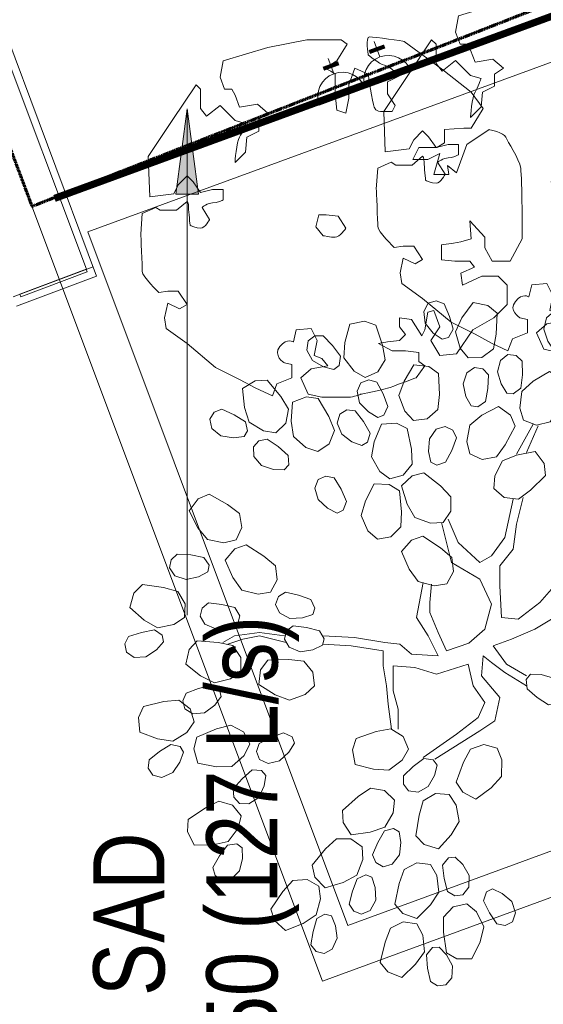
# Model space of a CAD drawing. Header units: millimetres. Extents: x -116878 to 389011, y -1241 to 103546.
# Tile 9 of 104: x 59357 to 61196, y 19129 to 22588. Entities that reach past the tile are written whole.
import ezdxf

# ---------------------------------------------------------------- set-up
doc = ezdxf.new("R2010")
doc.units = ezdxf.units.MM
doc.header["$MEASUREMENT"] = 0
doc.linetypes.add('DASHED', pattern=[0.75, 0.5, -0.25])
doc.layers.get('0').update_dxf_attribs({"color": 252})
for name, color, linetype, lineweight in [('& Lighting (Walls)', 160, 'Continuous', 15), ('02_Elevation 00', 252, 'Continuous', 9), ('07_Plants', 252, 'Continuous', 9), ('M-HVAC-DUCT', 7, 'Continuous', 15), ('M-HVAC-DUCT-IDEN', 7, 'Continuous', 13)]:
    doc.layers.add(name, color=color, linetype=linetype, lineweight=lineweight)
for name, color, linetype in [('@ Electrical', 210, 'Continuous'), ('E Floor Lighting', 5, 'DASHED'), ('Electrical', 210, 'Continuous'), ('H Switches', 14, 'Continuous'), ('Layout', 252, 'Continuous')]:
    doc.layers.add(name, color=color, linetype=linetype)
doc.styles.add('Arial_1', font='arial.ttf', dxfattribs={"width": 0.8, "height": 250})

# ---------------------------------------------------------------- blocks, each defined once
blk = doc.blocks.new('pb 2')
for points in [[(8801.67, -463.47), (8475.33, -583.01), (8515.49, -690.17), (8844.16, -569.73)], [(8798.26, -471.1), (8483.07, -586.56), (8519.02, -682.49), (8836.29, -566.22)]]:
    blk.add_lwpolyline(points, close=True)
blk = doc.blocks.new('P1')
at = {"layer": '07_Plants'}
for points in [[(2293.299, -943.039), (2292.697, -942.611), (2292.144, -941.928), (2292.033, -941.12), (2292.351, -940.55), (2292.905, -940.392), (2293.444, -940.599), (2293.807, -941.455), (2294.06, -942.343), (2293.743, -942.913)], [(2295.104, -944.326), (2294.55, -943.643), (2294.234, -942.533), (2294.678, -941.567), (2295.456, -940.506), (2296.469, -940.698), (2297.102, -941.237), (2297.038, -942.695), (2296.847, -943.71), (2296.054, -944.295)], [(2301.019, -943.792), (2300.613, -943.175), (2300.343, -942.339), (2300.532, -941.545), (2301.034, -941.128), (2301.608, -941.182), (2302.036, -941.569), (2302.065, -942.499), (2301.98, -943.418), (2301.478, -943.835)], [(2287.975, -945.674), (2287.213, -945.237), (2286.517, -944.317), (2286.583, -943.255), (2286.924, -941.985), (2287.938, -941.797), (2288.724, -942.072), (2289.19, -943.455), (2289.378, -944.47), (2288.851, -945.302)], [(2302.237, -945.644), (2301.967, -944.807), (2302.074, -943.658), (2302.837, -942.918), (2303.945, -942.209), (2304.821, -942.754), (2305.217, -943.486), (2304.63, -944.822), (2304.085, -945.699), (2303.135, -945.958)], [(2285.828, -945.126), (2285.112, -944.944), (2284.349, -944.508), (2283.955, -943.794), (2284.045, -943.147), (2284.505, -942.8), (2285.081, -942.798), (2285.73, -943.465), (2286.286, -944.202), (2286.196, -944.848)], [(2297.769, -946.758), (2297.381, -946.13), (2297.135, -945.286), (2297.347, -944.498), (2297.86, -944.095), (2298.433, -944.165), (2298.849, -944.564), (2298.852, -945.495), (2298.741, -946.411), (2298.227, -946.814)], [(2291.333, -948.649), (2290.723, -948.016), (2290.314, -946.937), (2290.675, -945.936), (2291.359, -944.813), (2292.385, -944.918), (2293.062, -945.401), (2293.121, -946.86), (2293.017, -947.886), (2292.278, -948.537)], [(2295.31, -947.636), (2294.956, -946.988), (2294.755, -946.132), (2295.009, -945.357), (2295.543, -944.983), (2296.111, -945.083), (2296.505, -945.504), (2296.459, -946.433), (2296.298, -947.342), (2295.764, -947.716)], [(2307.946, -947.283), (2307.79, -946.561), (2307.841, -945.684), (2308.304, -945.012), (2308.922, -944.805), (2309.439, -945.062), (2309.697, -945.577), (2309.389, -946.455), (2308.977, -947.281), (2308.359, -947.489)], [(2288.849, -948.443), (2288.213, -948.067), (2287.603, -947.435), (2287.424, -946.639), (2287.692, -946.044), (2288.231, -945.839), (2288.785, -945.999), (2289.22, -946.822), (2289.547, -947.685), (2289.28, -948.28)], [(2298.934, -948.643), (2298.688, -947.799), (2298.827, -946.654), (2299.612, -945.935), (2300.739, -945.259), (2301.599, -945.828), (2301.974, -946.571), (2301.349, -947.89), (2300.78, -948.751), (2299.822, -948.983)], [(2281.816, -949.505), (2280.947, -949.374), (2279.966, -948.767), (2279.643, -947.753), (2279.503, -946.446), (2280.381, -945.904), (2281.212, -945.877), (2282.147, -946.998), (2282.689, -947.876), (2282.498, -948.843)], [(2284.721, -950.802), (2283.887, -950.526), (2283.023, -949.76), (2282.877, -948.707), (2282.961, -947.394), (2283.918, -947.01), (2284.742, -947.124), (2285.473, -948.387), (2285.858, -949.345), (2285.505, -950.265)], [(2308.413, -949.449), (2308.463, -948.572), (2308.978, -947.539), (2309.957, -947.125), (2311.246, -946.864), (2311.866, -947.689), (2311.971, -948.514), (2310.941, -949.548), (2310.116, -950.169), (2309.136, -950.067)], [(2279.616, -949.771), (2278.882, -949.859), (2278.013, -949.728), (2277.387, -949.205), (2277.238, -948.57), (2277.541, -948.08), (2278.078, -947.87), (2278.924, -948.258), (2279.709, -948.743), (2279.858, -949.379)], [(2295.218, -950.965), (2295.017, -950.109), (2295.218, -948.973), (2296.04, -948.298), (2297.202, -947.682), (2298.03, -948.297), (2298.364, -949.059), (2297.67, -950.343), (2297.055, -951.172), (2296.086, -951.352)], [(2305.512, -949.96), (2305.46, -949.223), (2305.634, -948.362), (2306.188, -947.763), (2306.83, -947.645), (2307.304, -947.972), (2307.487, -948.519), (2307.058, -949.344), (2306.533, -950.104), (2305.892, -950.222)], [(2287.753, -950.394), (2287.065, -950.125), (2286.362, -949.598), (2286.058, -948.841), (2286.226, -948.21), (2286.726, -947.922), (2287.298, -947.991), (2287.86, -948.733), (2288.321, -949.533), (2288.153, -950.163)], [(2289.701, -952.7), (2288.998, -952.173), (2288.421, -951.174), (2288.616, -950.128), (2289.111, -948.91), (2290.141, -948.848), (2290.887, -949.217), (2291.18, -950.647), (2291.242, -951.677), (2290.616, -952.438)], [(2292.518, -951.533), (2292.371, -950.809), (2292.432, -949.932), (2292.903, -949.266), (2293.524, -949.066), (2294.037, -949.329), (2294.289, -949.847), (2293.971, -950.721), (2293.55, -951.543), (2292.929, -951.743)], [(2282.392, -952.074), (2281.654, -952.037), (2280.82, -951.76), (2280.292, -951.138), (2280.252, -950.487), (2280.635, -950.055), (2281.2, -949.939), (2281.967, -950.465), (2282.658, -951.077), (2282.698, -951.729)], [(2305.668, -952.17), (2305.842, -951.309), (2306.497, -950.36), (2307.525, -950.088), (2308.838, -950.013), (2309.335, -950.917), (2309.322, -951.748), (2308.156, -952.626), (2307.252, -953.124), (2306.296, -952.884)], [(2296.883, -953.358), (2296.944, -952.482), (2297.47, -951.455), (2298.454, -951.052), (2299.746, -950.806), (2300.357, -951.638), (2300.451, -952.465), (2299.409, -953.486), (2298.578, -954.097), (2297.599, -953.985)], [(2310.303, -952.588), (2310.599, -951.911), (2311.154, -951.23), (2311.922, -950.956), (2312.546, -951.15), (2312.813, -951.661), (2312.721, -952.23), (2311.958, -952.761), (2311.14, -953.19), (2310.517, -952.996)], [(2313.144, -953.041), (2313.26, -952.311), (2313.623, -951.511), (2314.298, -951.052), (2314.95, -951.082), (2315.338, -951.508), (2315.393, -952.082), (2314.789, -952.79), (2314.107, -953.412), (2313.455, -953.382)], [(2286.045, -955.056), (2285.387, -954.72), (2284.74, -954.126), (2284.513, -953.342), (2284.743, -952.732), (2285.269, -952.495), (2285.832, -952.62), (2286.316, -953.414), (2286.696, -954.256), (2286.465, -954.866)], [(2293.38, -955.707), (2292.503, -955.756), (2291.419, -955.361), (2290.896, -954.435), (2290.492, -953.183), (2291.242, -952.474), (2292.05, -952.278), (2293.193, -953.185), (2293.903, -953.934), (2293.913, -954.919)], [(2307.138, -954.129), (2307.534, -953.344), (2308.418, -952.603), (2309.482, -952.613), (2310.768, -952.889), (2311.007, -953.893), (2310.773, -954.691), (2309.416, -955.228), (2308.412, -955.468), (2307.554, -954.984)], [(2288.826, -956.872), (2288.178, -956.278), (2287.704, -955.226), (2288.002, -954.205), (2288.616, -953.042), (2289.647, -953.083), (2290.352, -953.525), (2290.501, -954.977), (2290.46, -956.008), (2289.762, -956.703)], [(2279.072, -956.918), (2278.214, -957.11), (2277.08, -956.898), (2276.413, -956.069), (2275.81, -954.901), (2276.433, -954.079), (2277.198, -953.753), (2278.474, -954.46), (2279.297, -955.083), (2279.468, -956.054)], [(2304.459, -955.531), (2304.604, -954.806), (2305.001, -954.022), (2305.693, -953.591), (2306.344, -953.648), (2306.714, -954.09), (2306.745, -954.666), (2306.112, -955.347), (2305.405, -955.941), (2304.755, -955.884)], [(2312.797, -955.229), (2313.161, -954.43), (2314.014, -953.652), (2315.077, -953.619), (2316.373, -953.842), (2316.653, -954.835), (2316.452, -955.642), (2315.118, -956.234), (2314.125, -956.515), (2313.248, -956.067)], [(2305.808, -956.893), (2306.282, -956.327), (2307.005, -955.828), (2307.819, -955.781), (2308.363, -956.141), (2308.477, -956.706), (2308.23, -957.227), (2307.348, -957.523), (2306.443, -957.706), (2305.899, -957.345)], [(2308.836, -957.27), (2309.391, -956.588), (2310.412, -956.052), (2311.449, -956.289), (2312.647, -956.833), (2312.667, -957.864), (2312.268, -958.594), (2310.828, -958.829), (2309.796, -958.85), (2309.061, -958.194)], [(2293.633, -959.946), (2292.765, -960.081), (2291.647, -959.797), (2291.035, -958.927), (2290.508, -957.722), (2291.183, -956.942), (2291.968, -956.666), (2293.196, -957.454), (2293.976, -958.129), (2294.084, -959.108)], [(2281.446, -960.52), (2280.579, -960.663), (2279.458, -960.387), (2278.84, -959.522), (2278.304, -958.321), (2278.973, -957.536), (2279.755, -957.253), (2280.989, -958.033), (2281.775, -958.701), (2281.891, -959.68)], [(2277.116, -959.114), (2276.464, -959.461), (2275.606, -959.653), (2274.834, -959.391), (2274.465, -958.853), (2274.571, -958.286), (2274.996, -957.896), (2275.924, -957.952), (2276.832, -958.122), (2277.201, -958.66)], [(2304.847, -958.708), (2305.57, -958.209), (2306.701, -957.98), (2307.63, -958.498), (2308.627, -959.355), (2308.358, -960.351), (2307.77, -960.94), (2306.322, -960.763), (2305.325, -960.493), (2304.803, -959.658)], [(2314.988, -959.019), (2315.359, -958.38), (2315.988, -957.766), (2316.782, -957.582), (2317.379, -957.845), (2317.588, -958.383), (2317.432, -958.938), (2316.612, -959.379), (2315.752, -959.712), (2315.155, -959.449)], [(2302.027, -959.165), (2302.604, -958.703), (2303.411, -958.357), (2304.219, -958.473), (2304.681, -958.934), (2304.681, -959.511), (2304.335, -959.972), (2303.411, -960.087), (2302.488, -960.087), (2302.027, -959.626)], [(2275.485, -962.285), (2274.755, -962.774), (2273.621, -962.986), (2272.7, -962.454), (2271.715, -961.583), (2271.999, -960.591), (2272.595, -960.01), (2274.041, -960.209), (2275.033, -960.493), (2275.543, -961.336)], [(2313.874, -960.934), (2314.502, -960.32), (2315.578, -959.903), (2316.581, -960.256), (2317.709, -960.932), (2317.612, -961.959), (2317.133, -962.64), (2315.675, -962.71), (2314.648, -962.613), (2313.992, -961.878)], [(2284.357, -962.066), (2283.657, -962.302), (2282.78, -962.351), (2282.06, -961.966), (2281.784, -961.375), (2281.982, -960.833), (2282.465, -960.518), (2283.372, -960.725), (2284.239, -961.041), (2284.515, -961.633)], [(2279.203, -962.603), (2278.533, -962.913), (2277.666, -963.055), (2276.909, -962.75), (2276.571, -962.192), (2276.709, -961.632), (2277.156, -961.267), (2278.079, -961.376), (2278.976, -961.597), (2279.314, -962.155)], [(2308.835, -961.702), (2309.412, -961.24), (2310.22, -960.894), (2311.027, -961.01), (2311.489, -961.471), (2311.489, -962.047), (2311.143, -962.509), (2310.22, -962.624), (2309.296, -962.624), (2308.835, -962.163)], [(2285.037, -964.204), (2284.364, -964.508), (2283.496, -964.644), (2282.741, -964.333), (2282.408, -963.772), (2282.55, -963.213), (2283, -962.852), (2283.923, -962.968), (2284.817, -963.196), (2285.151, -963.757)], [(2307.104, -963.085), (2307.912, -962.739), (2309.066, -962.739), (2309.873, -963.431), (2310.681, -964.469), (2310.22, -965.392), (2309.527, -965.853), (2308.143, -965.392), (2307.219, -964.93), (2306.873, -964.008)], [(2311.258, -962.739), (2312.066, -962.393), (2313.22, -962.393), (2314.027, -963.085), (2314.835, -964.123), (2314.374, -965.046), (2313.681, -965.507), (2312.297, -965.046), (2311.373, -964.584), (2311.027, -963.662)], [(2317.72, -963.085), (2318.297, -962.624), (2319.105, -962.278), (2319.912, -962.393), (2320.374, -962.855), (2320.374, -963.431), (2320.028, -963.893), (2319.105, -964.008), (2318.182, -964.008), (2317.72, -963.547)], [(2274.038, -963.964), (2273.556, -964.523), (2272.826, -965.012), (2272.01, -965.047), (2271.472, -964.678), (2271.366, -964.111), (2271.622, -963.594), (2272.508, -963.311), (2273.415, -963.142), (2273.954, -963.51)], [(2279.381, -965.991), (2278.68, -966.521), (2277.559, -966.797), (2276.609, -966.318), (2275.577, -965.504), (2275.804, -964.498), (2276.366, -963.884), (2277.821, -964.001), (2278.827, -964.228), (2279.384, -965.04)], [(2315.989, -964.469), (2316.797, -964.123), (2317.951, -964.123), (2318.759, -964.815), (2319.566, -965.853), (2319.105, -966.775), (2318.412, -967.237), (2317.028, -966.775), (2316.105, -966.314), (2315.758, -965.392)], [(2284.473, -967.001), (2283.833, -967.602), (2282.748, -967.997), (2281.753, -967.623), (2280.639, -966.924), (2280.757, -965.899), (2281.25, -965.229), (2282.709, -965.189), (2283.734, -965.307), (2284.375, -966.055)], [(2299.42, -966.211), (2300.159, -966.229), (2301, -966.483), (2301.545, -967.09), (2301.602, -967.74), (2301.231, -968.182), (2300.669, -968.313), (2299.888, -967.808), (2299.181, -967.214), (2299.124, -966.564)], [(2303.205, -966.504), (2304.046, -966.759), (2304.93, -967.5), (2305.104, -968.55), (2305.056, -969.864), (2304.11, -970.274), (2303.283, -970.182), (2302.518, -968.939), (2302.108, -967.992), (2302.436, -967.063)], [(2278.032, -967.749), (2277.582, -968.335), (2276.88, -968.864), (2276.069, -968.946), (2275.51, -968.608), (2275.372, -968.048), (2275.598, -967.518), (2276.466, -967.185), (2277.363, -966.964), (2277.921, -967.301)], [(2276.17, -969.508), (2275.665, -970.227), (2274.684, -970.834), (2273.633, -970.671), (2272.4, -970.214), (2272.307, -969.187), (2272.653, -968.43), (2274.073, -968.093), (2275.101, -968), (2275.881, -968.602)], [(2280.005, -971.021), (2279.629, -971.816), (2278.766, -972.581), (2277.702, -972.598), (2276.41, -972.357), (2276.143, -971.361), (2276.356, -970.556), (2277.698, -969.983), (2278.695, -969.716), (2279.566, -970.177)], [(2283.089, -970.969), (2282.705, -971.6), (2282.064, -972.201), (2281.266, -972.369), (2280.674, -972.093), (2280.477, -971.552), (2280.645, -971), (2281.473, -970.576), (2282.34, -970.26), (2282.932, -970.536)], [(2290.974, -971.381), (2290.539, -972.144), (2289.619, -972.841), (2288.557, -972.777), (2287.287, -972.438), (2287.098, -971.424), (2287.371, -970.638), (2288.753, -970.17), (2289.768, -969.98), (2290.601, -970.506)], [(2304.013, -970.771), (2304.854, -971.025), (2305.738, -971.767), (2305.912, -972.816), (2305.864, -974.13), (2304.917, -974.54), (2304.09, -974.449), (2303.326, -973.205), (2302.915, -972.259), (2303.243, -971.329)], [(2275.427, -971.595), (2275.179, -972.291), (2274.675, -973.01), (2273.927, -973.338), (2273.292, -973.188), (2272.988, -972.698), (2273.04, -972.124), (2273.764, -971.54), (2274.549, -971.054), (2275.184, -971.203)], [(2297.11, -971.311), (2297.436, -972.127), (2297.407, -973.281), (2296.695, -974.071), (2295.637, -974.853), (2294.727, -974.368), (2294.283, -973.665), (2294.778, -972.292), (2295.262, -971.381), (2296.193, -971.058)], [(2307.152, -971.054), (2307.89, -971.072), (2308.731, -971.326), (2309.276, -971.933), (2309.333, -972.583), (2308.962, -973.025), (2308.401, -973.156), (2307.619, -972.651), (2306.912, -972.058), (2306.855, -971.408)], [(2310.513, -971.734), (2311.238, -971.594), (2312.114, -971.663), (2312.776, -972.14), (2312.97, -972.763), (2312.702, -973.274), (2312.181, -973.521), (2311.31, -973.194), (2310.493, -972.765), (2310.298, -972.142)], [(2292.968, -972.491), (2292.787, -973.207), (2292.352, -973.971), (2291.638, -974.367), (2290.992, -974.278), (2290.644, -973.818), (2290.641, -973.241), (2291.307, -972.592), (2292.043, -972.035), (2292.69, -972.124)], [(2281.127, -973.205), (2281.001, -973.932), (2280.626, -974.727), (2279.945, -975.176), (2279.293, -975.137), (2278.911, -974.705), (2278.864, -974.131), (2279.479, -973.432), (2280.17, -972.82), (2280.821, -972.859)], [(2308.222, -973.077), (2309.098, -973.146), (2310.119, -973.683), (2310.513, -974.671), (2310.746, -975.965), (2309.909, -976.567), (2309.081, -976.654), (2308.069, -975.602), (2307.466, -974.765), (2307.589, -973.787)], [(2290.014, -974.912), (2289.91, -975.785), (2289.333, -976.784), (2288.33, -977.138), (2287.028, -977.318), (2286.459, -976.457), (2286.406, -975.627), (2287.498, -974.659), (2288.359, -974.09), (2289.331, -974.251)], [(2302.85, -974.369), (2303.405, -974.857), (2303.886, -975.593), (2303.913, -976.408), (2303.538, -976.943), (2302.971, -977.043), (2302.456, -976.782), (2302.182, -975.893), (2302.022, -974.984), (2302.396, -974.449)], [(2279.417, -975.995), (2279.207, -976.848), (2278.511, -977.769), (2277.472, -977.996), (2276.157, -978.015), (2275.699, -977.091), (2275.748, -976.261), (2276.951, -975.434), (2277.875, -974.975), (2278.82, -975.255)], [(2293.802, -974.519), (2294.283, -975.255), (2294.483, -976.391), (2293.942, -977.307), (2293.061, -978.282), (2292.072, -977.988), (2291.497, -977.386), (2291.711, -975.943), (2292.005, -974.953), (2292.854, -974.452)], [(2313.037, -975.263), (2313.741, -975.042), (2314.62, -975.011), (2315.331, -975.41), (2315.595, -976.007), (2315.387, -976.545), (2314.897, -976.85), (2313.995, -976.624), (2313.134, -976.29), (2312.87, -975.693)], [(2310.923, -975.928), (2311.801, -975.898), (2312.877, -976.314), (2313.38, -977.251), (2313.759, -978.511), (2312.995, -979.204), (2312.183, -979.384), (2311.058, -978.454), (2310.364, -977.69), (2310.375, -976.705)], [(2290.347, -977.103), (2290.458, -977.833), (2290.354, -978.706), (2289.85, -979.348), (2289.22, -979.517), (2288.721, -979.229), (2288.494, -978.698), (2288.856, -977.841), (2289.318, -977.042), (2289.948, -976.873)], [(2287.775, -978.133), (2287.812, -979.011), (2287.403, -980.09), (2286.47, -980.6), (2285.213, -980.987), (2284.514, -980.228), (2284.328, -979.417), (2285.25, -978.286), (2286.009, -977.587), (2286.994, -977.59)], [(2279.478, -978.21), (2279.499, -978.948), (2279.288, -979.801), (2278.709, -980.376), (2278.063, -980.467), (2277.603, -980.119), (2277.444, -979.565), (2277.908, -978.759), (2278.464, -978.022), (2279.11, -977.932)], [(2302.536, -978.122), (2303.279, -978.59), (2303.935, -979.54), (2303.824, -980.598), (2303.429, -981.852), (2302.408, -981.996), (2301.635, -981.689), (2301.228, -980.287), (2301.083, -979.265), (2301.645, -978.456)], [(2294.2, -978.846), (2294.728, -979.363), (2295.169, -980.123), (2295.152, -980.939), (2294.749, -981.453), (2294.177, -981.522), (2293.677, -981.234), (2293.452, -980.332), (2293.34, -979.415), (2293.743, -978.901)], [(2304.658, -978.761), (2305.365, -978.973), (2306.109, -979.442), (2306.473, -980.172), (2306.355, -980.814), (2305.881, -981.141), (2305.305, -981.118), (2304.685, -980.424), (2304.161, -979.664), (2304.278, -979.023)], [(2292.503, -979.37), (2292.944, -980.13), (2293.083, -981.276), (2292.493, -982.161), (2291.56, -983.088), (2290.589, -982.741), (2290.047, -982.109), (2290.338, -980.679), (2290.685, -979.707), (2291.559, -979.252)], [(2312.182, -979.534), (2312.628, -980.122), (2312.954, -980.938), (2312.819, -981.743), (2312.346, -982.193), (2311.77, -982.178), (2311.317, -981.821), (2311.225, -980.895), (2311.248, -979.972), (2311.72, -979.522)], [(2284.789, -980.871), (2284.9, -981.742), (2284.585, -982.852), (2283.698, -983.44), (2282.479, -983.932), (2281.718, -983.236), (2281.464, -982.444), (2282.286, -981.238), (2282.982, -980.477), (2283.965, -980.396)], [(2288.455, -980.242), (2288.682, -980.945), (2288.719, -981.823), (2288.325, -982.537), (2287.73, -982.805), (2287.191, -982.601), (2286.882, -982.114), (2287.102, -981.21), (2287.429, -980.347), (2288.024, -980.079)], [(2296.785, -981.05), (2297.455, -981.361), (2298.124, -981.93), (2298.381, -982.704), (2298.174, -983.323), (2297.658, -983.58), (2297.091, -983.476), (2296.576, -982.701), (2296.165, -981.875), (2296.372, -981.256)], [(2305.572, -980.827), (2306.402, -981.115), (2307.255, -981.893), (2307.386, -982.948), (2307.283, -984.259), (2306.321, -984.63), (2305.498, -984.505), (2304.786, -983.231), (2304.414, -982.268), (2304.78, -981.353)], [(2307.784, -980.97), (2308.521, -981.018), (2309.351, -981.307), (2309.87, -981.936), (2309.9, -982.588), (2309.512, -983.014), (2308.945, -983.122), (2308.185, -982.585), (2307.503, -981.963), (2307.473, -981.311)], [(2295.005, -982.078), (2295.675, -982.647), (2296.189, -983.68), (2295.93, -984.711), (2295.361, -985.897), (2294.329, -985.895), (2293.608, -985.481), (2293.404, -984.036), (2293.405, -983.004), (2294.077, -982.283)], [(2285.646, -982.914), (2285.932, -983.595), (2286.043, -984.467), (2285.711, -985.212), (2285.141, -985.53), (2284.587, -985.372), (2284.238, -984.913), (2284.38, -983.993), (2284.632, -983.106), (2285.202, -982.788)], [(2291.559, -983.477), (2291.978, -984.249), (2292.084, -985.398), (2291.47, -986.266), (2290.511, -987.167), (2289.55, -986.792), (2289.027, -986.145), (2289.358, -984.724), (2289.732, -983.762), (2290.619, -983.332)], [(2293.096, -985.073), (2293.609, -985.605), (2294.028, -986.377), (2293.988, -987.192), (2293.571, -987.694), (2292.997, -987.747), (2292.505, -987.445), (2292.305, -986.537), (2292.22, -985.617), (2292.637, -985.115)]]:
    blk.add_lwpolyline(points, close=True, dxfattribs=at)
for points in [[(2298.45, -950.977), (2299.604, -948.902)], [(2299.142, -950.862), (2299.95, -949.017)], [(2298.911, -953.975), (2298.45, -955.82), (2298.219, -957.55), (2297.296, -958.703), (2297.296, -960.087), (2297.411, -962.278), (2298.565, -962.393), (2300.065, -961.24), (2300.873, -960.318), (2302.373, -959.972)], [(2293.719, -955.475), (2294.411, -957.089), (2295.911, -958.473), (2296.719, -958.011), (2297.642, -956.743), (2298.219, -954.091)], [(2295.145, -964.065), (2296.257, -963.085), (2296.719, -961.356), (2295.911, -959.626), (2293.949, -958.473), (2293.257, -955.705)], [(2315.297, -958.473), (2312.989, -959.165), (2311.373, -959.28), (2309.412, -959.395), (2308.604, -959.395)], [(2308.373, -960.202), (2310.335, -959.972), (2313.104, -959.511), (2315.181, -958.934)], [(2285.064, -963.547), (2287.257, -963.662), (2289.334, -964.008), (2290.372, -964.123), (2291.18, -964.815), (2293.026, -964.93), (2292.334, -963.547), (2291.526, -962.278), (2291.988, -959.856)], [(2292.565, -959.972), (2292.449, -961.24), (2292.449, -961.932), (2293.026, -963.316), (2293.603, -964.584), (2295.145, -964.065)], [(2305.373, -960.664), (2303.296, -960.664), (2302.142, -960.894), (2302.373, -961.817), (2303.758, -961.932), (2305.373, -962.624), (2306.989, -963.547)], [(2306.873, -964.123), (2305.604, -963.431), (2304.565, -963.201), (2303.065, -962.739), (2302.027, -962.624), (2300.873, -962.393), (2299.719, -963.085), (2298.103, -963.777), (2296.834, -964.238), (2297.757, -965.507), (2299.142, -966.314)], [(2282.41, -963.547), (2280.679, -963.316), (2278.948, -963.547), (2278.141, -964.008)], [(2278.487, -964.123), (2279.525, -963.777), (2280.679, -963.547), (2282.526, -964.008)], [(2289.795, -970.004), (2289.564, -968.274), (2289.449, -967.006), (2289.218, -965.622), (2289.218, -964.584), (2287.026, -964.238), (2285.064, -964.123)], [(2291.988, -971.965), (2294.296, -970.35), (2295.796, -969.197), (2296.257, -968.159), (2295.449, -967.006), (2295.103, -965.507), (2292.911, -966.199), (2291.411, -965.738), (2289.911, -965.622), (2289.911, -967.352), (2290.257, -968.62), (2290.257, -970.004)], [(2299.142, -967.006), (2297.642, -966.083), (2296.719, -965.392), (2296.142, -964.93), (2296.026, -966.314), (2297.296, -967.813), (2296.95, -969.428), (2295.911, -970.119), (2292.795, -972.08)], [(2311.258, -980.152), (2308.143, -978.653), (2307.104, -978.192), (2306.181, -976.462), (2305.373, -974.386)], [(2305.835, -974.156), (2306.642, -975.655), (2308.143, -977.961), (2311.258, -979.806)]]:
    blk.add_lwpolyline(points, dxfattribs=at)
blk = doc.blocks.new('P7')
at = {"layer": '07_Plants', "lineweight": 5}
for points, knots in [([(2698.35, -1382.09), (2698.35, -1382.09), (2698.35, -1383.95), (2698.35, -1383.95), (2698.35, -1383.95), (2697.31, -1384.58), (2697.31, -1384.58), (2697.31, -1384.58), (2694.83, -1384.58), (2694.83, -1384.58), (2694.83, -1384.58), (2694, -1386.23), (2694, -1386.23), (2694, -1386.23), (2696.07, -1386.23), (2696.07, -1386.23), (2696.07, -1386.23), (2697.73, -1385.4), (2697.73, -1385.4), (2697.73, -1385.4), (2696.9, -1388.3), (2696.9, -1388.3), (2696.9, -1388.3), (2698.97, -1388.3), (2698.97, -1388.3), (2698.97, -1388.3), (2698.76, -1387.05), (2698.76, -1387.05), (2698.76, -1387.05), (2700, -1388.09), (2700, -1388.09), (2700, -1388.09), (2701.45, -1384.16), (2701.45, -1384.16), (2701.45, -1384.16), (2704.55, -1382.09), (2704.55, -1382.09), (2704.55, -1382.09), (2706.62, -1382.51), (2706.83, -1383.13), (2707.04, -1383.75), (2708.69, -1386.02), (2708.9, -1387.47), (2709.11, -1388.92), (2709.11, -1397.2), (2709.11, -1397.2), (2709.11, -1397.2), (2707.45, -1400.3), (2707.45, -1400.3), (2707.45, -1400.3), (2704.97, -1400.3), (2704.97, -1400.3), (2704.97, -1400.3), (2703.93, -1398.44), (2703.93, -1398.44), (2703.93, -1398.44), (2703.93, -1396.99), (2703.93, -1396.99), (2703.93, -1396.99), (2701.87, -1394.71), (2701.87, -1394.71), (2701.87, -1394.71), (2702.07, -1397.2), (2702.07, -1397.2), (2702.07, -1397.2), (2700.63, -1397.61), (2700.63, -1397.61), (2700.63, -1397.61), (2699.59, -1397.82), (2699.59, -1397.82), (2699.59, -1397.82), (2697.93, -1398.02), (2697.93, -1398.02), (2697.93, -1398.02), (2697.93, -1400.09), (2697.93, -1400.09), (2697.93, -1400.09), (2699.79, -1400.3), (2699.79, -1400.3), (2699.79, -1400.3), (2701.87, -1400.3), (2701.87, -1400.3), (2701.87, -1400.3), (2702.49, -1401.13), (2702.49, -1401.13), (2702.49, -1401.13), (2700.63, -1401.95), (2700.63, -1401.95), (2700.63, -1401.95), (2700.83, -1403.61), (2700.83, -1403.61), (2700.83, -1403.61), (2703.52, -1402.37), (2703.52, -1402.37), (2703.52, -1402.37), (2705.8, -1402.37), (2705.8, -1402.37), (2705.8, -1402.37), (2707.04, -1403.61), (2707.04, -1403.61), (2707.04, -1403.61), (2707.04, -1406.29), (2707.04, -1406.29), (2707.04, -1406.29), (2705.17, -1408.15), (2705.17, -1408.15), (2705.17, -1408.15), (2702.28, -1409.81), (2702.28, -1409.81), (2702.28, -1409.81), (2700, -1413.12), (2700, -1413.12), (2700, -1413.12), (2697.73, -1413.33), (2697.73, -1413.33), (2697.73, -1413.33), (2696.49, -1411.26), (2696.49, -1411.26), (2696.49, -1411.26), (2697.73, -1409.4), (2697.73, -1409.4), (2697.73, -1409.4), (2696.9, -1407.12), (2696.9, -1407.12), (2696.9, -1407.12), (2696.07, -1407.33), (2696.07, -1407.33), (2696.07, -1407.33), (2695.66, -1409.81), (2695.66, -1409.81), (2695.66, -1409.81), (2695.24, -1410.64), (2695.24, -1410.64), (2695.24, -1410.64), (2693.8, -1408.36), (2693.8, -1408.36), (2693.8, -1408.36), (2692.14, -1408.15), (2692.14, -1408.15), (2692.14, -1408.15), (2692.14, -1409.4), (2692.14, -1409.4), (2692.14, -1409.4), (2692.97, -1410.43), (2692.97, -1410.43), (2692.97, -1410.43), (2692.14, -1411.26), (2692.14, -1411.26), (2692.14, -1411.26), (2690.49, -1411.47), (2690.49, -1411.47), (2690.49, -1411.47), (2689.25, -1411.68), (2689.25, -1411.68), (2689.25, -1411.68), (2691.11, -1412.71), (2691.11, -1412.71), (2691.11, -1412.71), (2692.97, -1412.71), (2692.97, -1412.71), (2692.97, -1412.71), (2694.83, -1412.92), (2694.83, -1412.92), (2694.83, -1412.92), (2694.83, -1414.16), (2694.83, -1414.16), (2694.83, -1414.16), (2695.66, -1414.78), (2695.66, -1414.78), (2695.66, -1414.78), (2694.42, -1416.43), (2694.42, -1416.43), (2694.42, -1416.43), (2691.11, -1417.67), (2690.49, -1417.88), (2689.87, -1418.09), (2686.76, -1418.71), (2686.76, -1418.71), (2686.76, -1418.71), (2685.73, -1419.12), (2685.11, -1419.12), (2684.49, -1419.12), (2681.39, -1419.12), (2681.39, -1419.12), (2681.39, -1419.12), (2679.52, -1418.71), (2679.52, -1418.71), (2679.52, -1418.71), (2678.49, -1416.43), (2678.49, -1416.43), (2678.49, -1416.43), (2679.94, -1415.19), (2679.94, -1415.19), (2679.94, -1415.19), (2682.21, -1414.78), (2682.21, -1414.78), (2682.21, -1414.78), (2681.39, -1413.74), (2681.39, -1413.74), (2681.39, -1413.74), (2680.35, -1413.33), (2680.35, -1413.33), (2680.35, -1413.33), (2680.77, -1411.26), (2680.77, -1411.26), (2680.77, -1411.26), (2679.94, -1409.61), (2679.94, -1409.61), (2679.94, -1409.61), (2677.87, -1409.81), (2677.87, -1409.81), (2677.87, -1409.81), (2677.46, -1411.47), (2677.46, -1411.47), (2677.46, -1411.47), (2676.63, -1410.85), (2675.59, -1412.09), (2674.56, -1413.33), (2676.22, -1414.36), (2676.22, -1414.36), (2676.22, -1414.36), (2677.25, -1414.58), (2677.25, -1414.58), (2677.25, -1414.58), (2677.25, -1416.43), (2677.25, -1416.43), (2677.25, -1416.43), (2675.18, -1417.26), (2675.18, -1417.26), (2675.18, -1417.26), (2674.56, -1418.92), (2674.56, -1418.92), (2674.56, -1418.92), (2672.28, -1417.88), (2672.28, -1417.88), (2672.28, -1417.88), (2670.01, -1416.64), (2670.01, -1416.64), (2670.01, -1416.64), (2666.7, -1414.98), (2666.7, -1414.98), (2666.7, -1414.98), (2662.77, -1411.68), (2662.77, -1411.68), (2662.77, -1411.68), (2659.87, -1409.61), (2659.87, -1409.61), (2659.87, -1409.61), (2659.66, -1408.15), (2659.66, -1408.15), (2659.66, -1408.15), (2660.08, -1406.09), (2660.08, -1406.09), (2660.08, -1406.09), (2661.73, -1406.91), (2661.73, -1406.91), (2661.73, -1406.91), (2662.77, -1406.29), (2662.77, -1406.29), (2662.77, -1406.29), (2661.53, -1404.43), (2661.53, -1404.43), (2661.53, -1404.43), (2660.08, -1404.43), (2660.08, -1404.43), (2660.08, -1404.43), (2658.84, -1404.64), (2658.84, -1404.64), (2658.84, -1404.64), (2656.56, -1402.37), (2656.56, -1401.74), (2656.56, -1401.13), (2656.36, -1396.57), (2656.36, -1396.57), (2656.36, -1396.57), (2656.56, -1393.68), (2656.56, -1393.68), (2656.56, -1393.68), (2658.42, -1392.85), (2658.42, -1392.85), (2658.42, -1392.85), (2659.04, -1393.26), (2659.04, -1393.26), (2659.04, -1393.26), (2661.32, -1393.26), (2661.32, -1393.26), (2661.32, -1393.26), (2662.77, -1392.02), (2662.77, -1392.02), (2662.77, -1392.02), (2662.97, -1392.23), (2662.97, -1392.85), (2662.97, -1393.47), (2663.18, -1395.33), (2663.18, -1395.33), (2663.18, -1395.33), (2664.01, -1395.75), (2664.63, -1395.75), (2665.25, -1395.75), (2665.87, -1394.51), (2665.87, -1394.51), (2665.87, -1394.51), (2664.84, -1392.85), (2664.84, -1392.85), (2664.84, -1392.85), (2665.66, -1392.23), (2666.29, -1392.23), (2666.9, -1392.23), (2667.73, -1391.82), (2667.73, -1391.82), (2667.73, -1391.82), (2667.73, -1390.37), (2667.73, -1390.37), (2667.73, -1390.37), (2666.29, -1390.37), (2666.29, -1390.37), (2666.29, -1390.37), (2664.63, -1390.78), (2664.63, -1390.78), (2664.63, -1390.78), (2663.59, -1389.33), (2663.59, -1389.33), (2663.59, -1389.33), (2662.77, -1388.51), (2662.77, -1388.51), (2662.77, -1388.51), (2661.53, -1389.75), (2661.53, -1389.75), (2661.53, -1389.75), (2660.91, -1390.99), (2660.91, -1390.99), (2660.91, -1390.99), (2657.6, -1391.4), (2657.6, -1391.4), (2657.6, -1391.4), (2657.39, -1385.82), (2657.39, -1385.82), (2657.39, -1385.82), (2660.7, -1380.85), (2660.7, -1380.85), (2660.7, -1380.85), (2664.01, -1375.89), (2664.01, -1375.89), (2664.01, -1375.89), (2664.63, -1376.5), (2664.63, -1376.5), (2664.63, -1376.5), (2664.63, -1379.2), (2664.63, -1379.2), (2664.63, -1379.2), (2665.46, -1380.23), (2665.46, -1380.23), (2665.46, -1380.23), (2667.32, -1378.78), (2667.32, -1378.78), (2667.32, -1378.78), (2669.39, -1380.85), (2669.39, -1380.85), (2669.39, -1380.85), (2670.84, -1381.27), (2670.84, -1381.27), (2670.84, -1381.27), (2670.42, -1382.51), (2670.01, -1383.13), (2669.6, -1383.75), (2669.39, -1386.65), (2669.39, -1386.65), (2669.39, -1386.65), (2670.84, -1385.2), (2670.84, -1385.2), (2670.84, -1385.2), (2671.04, -1383.13), (2671.04, -1383.13), (2671.04, -1383.13), (2672.7, -1382.3), (2672.7, -1382.3), (2672.7, -1382.3), (2672.7, -1380.65), (2672.7, -1380.65), (2672.7, -1380.65), (2673.94, -1379.82), (2673.94, -1379.82), (2673.94, -1379.82), (2672.49, -1378.58), (2672.49, -1378.58), (2672.49, -1378.58), (2670.01, -1378.99), (2670.01, -1378.99), (2670.01, -1378.99), (2669.39, -1377.34), (2669.39, -1377.34), (2669.39, -1377.34), (2668.97, -1376.5), (2668.97, -1376.5), (2668.97, -1376.5), (2667.94, -1376.5), (2667.94, -1376.5), (2667.94, -1376.5), (2667.32, -1374.85), (2667.32, -1374.85), (2667.32, -1374.85), (2667.73, -1372.58), (2667.73, -1372.58), (2667.73, -1372.58), (2673.94, -1370.72), (2673.94, -1370.72), (2673.94, -1370.72), (2679.32, -1369.68), (2679.32, -1369.68), (2679.32, -1369.68), (2684.08, -1369.68), (2684.08, -1369.68), (2684.08, -1369.68), (2684.9, -1370.3), (2684.9, -1370.3), (2684.9, -1370.3), (2683.45, -1372.58), (2683.45, -1372.58), (2683.45, -1372.58), (2681.8, -1373.61), (2681.8, -1373.61), (2681.8, -1373.61), (2682.63, -1374.02), (2682.63, -1374.02), (2682.63, -1374.02), (2683.25, -1374.44), (2683.25, -1374.44), (2683.25, -1374.44), (2683.25, -1377.13), (2683.25, -1377.13), (2683.25, -1377.13), (2683.45, -1379.4), (2683.45, -1379.4), (2683.45, -1379.4), (2684.7, -1379.82), (2684.7, -1379.82), (2684.7, -1379.82), (2685.11, -1377.74), (2685.11, -1377.74), (2685.11, -1377.74), (2685.11, -1375.89), (2685.11, -1375.89), (2685.11, -1375.89), (2685.94, -1373.61), (2685.94, -1373.61), (2685.94, -1373.61), (2687.8, -1374.44), (2687.8, -1374.44), (2687.8, -1374.44), (2688.42, -1378.37), (2688.63, -1378.99), (2688.83, -1379.61), (2689.66, -1379.61), (2689.66, -1379.61), (2689.66, -1379.61), (2691.11, -1379.61), (2691.11, -1379.61), (2691.11, -1379.61), (2691.52, -1378.78), (2691.52, -1378.78), (2691.52, -1378.78), (2690.49, -1377.13), (2690.49, -1377.13), (2690.49, -1377.13), (2690.49, -1375.47), (2690.49, -1375.47), (2690.49, -1375.47), (2692.14, -1374.65), (2692.14, -1374.65), (2692.14, -1374.65), (2690.9, -1373.4), (2690.08, -1373.2), (2689.25, -1372.99), (2687.8, -1371.75), (2687.8, -1371.75), (2687.8, -1371.75), (2687.38, -1369.27), (2688, -1369.27), (2688.63, -1369.27), (2692.76, -1369.89), (2692.76, -1369.89), (2692.76, -1369.89), (2698.15, -1373.82), (2698.15, -1373.82), (2698.15, -1373.82), (2702.07, -1376.92), (2702.07, -1376.92), (2702.07, -1376.92), (2703.73, -1379.2), (2703.73, -1379.2), (2703.73, -1379.2), (2702.07, -1381.89), (2702.07, -1381.89), (2702.07, -1381.89), (2701.02, -1381.89), (2701.02, -1381.89), (2701.02, -1381.89), (2698.35, -1382.09), (2698.35, -1382.09)], [0, 0, 0, 0, 1, 1, 1, 2, 2, 2, 3, 3, 3, 4, 4, 4, 5, 5, 5, 6, 6, 6, 7, 7, 7, 8, 8, 8, 9, 9, 9, 10, 10, 10, 11, 11, 11, 12, 12, 12, 13, 13, 13, 14, 14, 14, 15, 15, 15, 16, 16, 16, 17, 17, 17, 18, 18, 18, 19, 19, 19, 20, 20, 20, 21, 21, 21, 22, 22, 22, 23, 23, 23, 24, 24, 24, 25, 25, 25, 26, 26, 26, 27, 27, 27, 28, 28, 28, 29, 29, 29, 30, 30, 30, 31, 31, 31, 32, 32, 32, 33, 33, 33, 34, 34, 34, 35, 35, 35, 36, 36, 36, 37, 37, 37, 38, 38, 38, 39, 39, 39, 40, 40, 40, 41, 41, 41, 42, 42, 42, 43, 43, 43, 44, 44, 44, 45, 45, 45, 46, 46, 46, 47, 47, 47, 48, 48, 48, 49, 49, 49, 50, 50, 50, 51, 51, 51, 52, 52, 52, 53, 53, 53, 54, 54, 54, 55, 55, 55, 56, 56, 56, 57, 57, 57, 58, 58, 58, 59, 59, 59, 60, 60, 60, 61, 61, 61, 62, 62, 62, 63, 63, 63, 64, 64, 64, 65, 65, 65, 66, 66, 66, 67, 67, 67, 68, 68, 68, 69, 69, 69, 70, 70, 70, 71, 71, 71, 72, 72, 72, 73, 73, 73, 74, 74, 74, 75, 75, 75, 76, 76, 76, 77, 77, 77, 78, 78, 78, 79, 79, 79, 80, 80, 80, 81, 81, 81, 82, 82, 82, 83, 83, 83, 84, 84, 84, 85, 85, 85, 86, 86, 86, 87, 87, 87, 88, 88, 88, 89, 89, 89, 90, 90, 90, 91, 91, 91, 92, 92, 92, 93, 93, 93, 94, 94, 94, 95, 95, 95, 96, 96, 96, 97, 97, 97, 98, 98, 98, 99, 99, 99, 100, 100, 100, 101, 101, 101, 102, 102, 102, 103, 103, 103, 104, 104, 104, 105, 105, 105, 106, 106, 106, 107, 107, 107, 108, 108, 108, 109, 109, 109, 110, 110, 110, 111, 111, 111, 112, 112, 112, 113, 113, 113, 114, 114, 114, 115, 115, 115, 116, 116, 116, 117, 117, 117, 118, 118, 118, 119, 119, 119, 120, 120, 120, 121, 121, 121, 122, 122, 122, 123, 123, 123, 124, 124, 124, 125, 125, 125, 126, 126, 126, 127, 127, 127, 128, 128, 128, 129, 129, 129, 130, 130, 130, 131, 131, 131, 132, 132, 132, 133, 133, 133, 134, 134, 134, 135, 135, 135, 136, 136, 136, 137, 137, 137, 138, 138, 138, 139, 139, 139, 140, 140, 140, 141, 141, 141, 142, 142, 142, 143, 143, 143, 144, 144, 144, 145, 145, 145, 146, 146, 146, 147, 147, 147, 148, 148, 148, 149, 149, 149, 150, 150, 150, 151, 151, 151, 152, 152, 152, 153, 153, 153, 154, 154, 154, 155, 155, 155, 156, 156, 156, 157, 157, 157, 158, 158, 158, 159, 159, 159, 160, 160, 160, 161, 161, 161, 162, 162, 162, 163, 163, 163, 164, 164, 164, 165, 165, 165, 166, 166, 166, 166]), ([(2680.97, -1393.88), (2680.97, -1393.88), (2680.56, -1395.54), (2680.56, -1395.54), (2680.56, -1395.54), (2681.59, -1396.78), (2681.59, -1396.78), (2681.59, -1396.78), (2682.63, -1396.99), (2683.25, -1396.99), (2683.87, -1396.99), (2684.7, -1395.75), (2684.7, -1395.75), (2684.7, -1395.75), (2683.66, -1394.09), (2683.66, -1394.09), (2683.66, -1394.09), (2682.01, -1393.88), (2682.01, -1393.88), (2682.01, -1393.88), (2680.97, -1393.88), (2680.97, -1393.88)], [0, 0, 0, 0, 1, 1, 1, 2, 2, 2, 3, 3, 3, 4, 4, 4, 5, 5, 5, 6, 6, 6, 7, 7, 7, 7])]:
    blk.add_open_spline(points, degree=3, knots=knots, dxfattribs=at)
blk = doc.blocks.new('pb out')
at = {"color": 14}
blk.add_blockref('pb 2', (-567.69, -307.34), dxfattribs=at)
at = {"layer": '07_Plants'}
for p in [(5298.9, 508.59), (5266.33, 502.36)]:
    blk.add_blockref('P7', p, dxfattribs=at)
at = {"layer": '07_Plants', "xscale": 2, "yscale": 2, "zscale": 2}
blk.add_blockref('P1', (3377.75, 977.34), dxfattribs=at)
blk = doc.blocks.new('uhbvfhu')
at = {"layer": '& Lighting (Walls)', "const_width": 1}
blk.add_lwpolyline([(13910.7, -771.56), (14022.81, -729.9), (13980.16, -622.33), (13653.83, -742.09)], dxfattribs=at)
blk = doc.blocks.new('*E486', base_point=(13567.72, 411.8, 0))
at = {"layer": 'Layout', "xscale": 0.9943231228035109, "yscale": 0.9943231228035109, "zscale": 0.9943231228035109, "rotation": 359.9999999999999}
blk.add_blockref('uhbvfhu', (77.57, 1178.98), dxfattribs=at)
blk = doc.blocks.new('Electrical_Loft tables')
at = {"layer": 'H Switches', "color": 220, "lineweight": 20}
for p, q in [((8161.84, -3032.39), (8161.84, -3039.19)), ((8158.43, -3035.79), (8156.17, -3035.79)), ((8161.84, -3039.19), (8161.84, -3046)), ((8158.43, -3042.6), (8156.17, -3042.6))]:
    blk.add_line(p, q, dxfattribs=at)
at = {"layer": 'H Switches', "color": 220, "lineweight": 20, "const_width": 0.567}
for points in [[(8157.3, -3034.66), (8157.3, -3036.93)], [(8157.3, -3041.46), (8157.3, -3043.73)]]:
    blk.add_lwpolyline(points, dxfattribs=at)
at = {"layer": 'H Switches', "color": 220, "lineweight": 20}
for centre in [(8161.84, -3035.79), (8161.84, -3042.6)]:
    blk.add_arc(centre, 3.4, 90, 270, dxfattribs=at)
blk = doc.blocks.new('lectrical')
at = {"layer": 'Electrical', "transparency": 33554687, "rotation": 290.0459937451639}
blk.add_blockref('Electrical_Loft tables', (53.25, 8826.44, 0), dxfattribs=at)
blk = doc.blocks.new('V_Rectangular Endcap - V_Endcap-1497096-AIR CONDITIONING HVAC LAYOUT- PART PLAN - L4-ZONE  7')
at = {"layer": 'M-HVAC-DUCT', "color": 140, "true_color": 0x00bfff}
for p, q in [((0, 125), (0, 125)), ((0, -125), (0, 125)), ((0, 125), (10, 125)), ((10, 125), (10, -125)), ((10, 125), (10, 125)), ((0, -125), (0, -125)), ((10, -125), (0, -125)), ((10, -125), (10, -125))]:
    blk.add_line(p, q, dxfattribs=at)

msp = doc.modelspace()

# ---------------------------------------------------------------- hatches: boundary and pattern name
at = {"layer": 'M-HVAC-DUCT-IDEN'}
msp.add_hatch(color=256, dxfattribs=at).paths.add_polyline_path([(59944.9, 22274.9), (59905.4, 21974.9), (59984.4, 21974.9)], flags=0)

# ---------------------------------------------------------------- linework, layer by layer
at = {"color": 244, "linetype": 'DASHED', "lineweight": 70, "ltscale": 0.6, "true_color": 0x991b1e}
msp.add_lwpolyline([(70394.5, 38555.1, -0.925711), (70396.8, 40187.1), (70394.5, 42190.5), (54123.6, 36013.3), (59399.4, 21932.5), (67804, 25227.5), (68958.9, 22338.8), (70465.4, 22887.8), (70546.9, 22858.9), (70554.6, 27248.3), (70394.5, 27247), (70396.9, 30343, -0.9334), (70394.5, 31976.5), (70394.5, 38555.1)], format="xyb", dxfattribs=at)
at = {"layer": 'M-HVAC-DUCT', "color": 140, "true_color": 0x00bfff}
for p, q in [((58711.2, 24127.3), (59626.4, 21687.3)), ((58873.1, 23624.3), (59590.7, 21711.3)), ((59614.1, 21720.1), (59333.2, 21614.8)), ((59626.4, 21687.3), (59345.5, 21582))]:
    msp.add_line(p, q, dxfattribs=at)
at = {"layer": 'M-HVAC-DUCT-IDEN'}
for p, q in [((59944.9, 22274.9), (59905.4, 21974.9)), ((59944.9, 22274.9), (59944.8, 20495.8)), ((59984.4, 21974.9), (59944.9, 22274.9)), ((59905.4, 21974.9), (59984.4, 21974.9))]:
    msp.add_line(p, q, dxfattribs=at)

# ---------------------------------------------------------------- block references
at = {"layer": '02_Elevation 00', "color": 14, "xscale": 25.4, "yscale": 25.4, "zscale": 25.4}
msp.add_blockref('pb out', (-141454.4, 44547.2), dxfattribs=at)
at = {"layer": '@ Electrical', "xscale": 25.28240740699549, "yscale": 25.28240740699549, "zscale": 25.28240740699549}
msp.add_blockref('lectrical', (60675.2, 19381.3), dxfattribs=at)
at = {"layer": 'E Floor Lighting', "xscale": 25.37496114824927, "yscale": 25.37496114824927, "zscale": 25.37496114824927, "rotation": 359.9736113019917}
msp.add_blockref('*E486', (57291.8, 21217.5, 0), dxfattribs=at)
at = {"layer": 'M-HVAC-DUCT', "color": 140, "true_color": 0x00bfff, "rotation": 290.5600000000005}
msp.add_blockref('V_Rectangular Endcap - V_Endcap-1497096-AIR CONDITIONING HVAC LAYOUT- PART PLAN - L4-ZONE  7', (59473.6, 21667.4), dxfattribs=at)

# ---------------------------------------------------------------- texts
at = {"layer": 'M-HVAC-DUCT-IDEN', "lineweight": 5, "char_height": 250, "attachment_point": 1, "rotation": 89.9961, "style": 'Arial_1'}
for s, insert, width in [('BOD:3750 (127 L/s)', (60012, 18008.6), 3007.931), ('200x200 SAD', (59615.1, 18008.6), 2071.56)]:
    msp.add_mtext(s, dxfattribs=dict(at, insert=insert, width=width))

doc.saveas('drawing.dxf')
